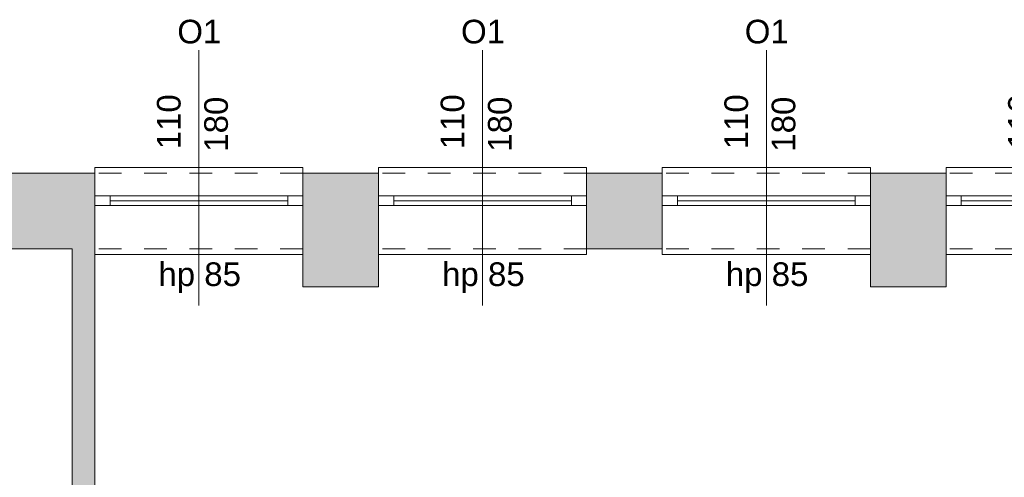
# Model space of a CAD drawing. Header units: millimetres. Extents: x 922208 to 1069538, y -182208 to -99877.
# Tile 248 of 256: x 973689 to 978895, y -102299 to -99877. Entities that reach past the tile are written whole.
import ezdxf

# ---------------------------------------------------------------- set-up
doc = ezdxf.new("R2010")
doc.units = ezdxf.units.MM
doc.header["$MEASUREMENT"] = 0
doc.linetypes.add('HIDDEN', pattern=[20, 10, -10])
doc.linetypes.add('Przerywana', pattern=[240, 120, -120])
for name, color, linetype, lineweight in [('IS_POWRÓT', 5, 'HIDDEN', 30), ('Nowe_220-A Ściany_Nr_pióra__19', 255, 'Continuous', 0), ('Nowe_220-A Ściany_Nr_pióra__23', 7, 'Continuous', 15), ('Nowe_220-A Ściany_Nr_pióra__27', 7, 'Continuous', 25), ('Nowe_220-A Ściany_Nr_pióra__3', 7, 'Continuous', 13), ('Nowe_220-A Ściany_Nr_pióra__7', 7, 'Continuous', 13)]:
    doc.layers.add(name, color=color, linetype=linetype, lineweight=lineweight)
doc.layers.add('Nowe_220-A Ściany_Nr_pióra__45', color=7, linetype='Continuous', lineweight=15, true_color=0x40a5ff)
doc.styles.add('STYL_AUTOMATYCZNY_1', font='arial.ttf')

# ---------------------------------------------------------------- blocks, each defined once
blk = doc.blocks.new('parter01')
at = {"layer": 'Nowe_220-A Ściany_Nr_pióra__19', "linetype": 'Continuous', "lineweight": 0}
for points in [[(973536.55073, -100690.02068), (973536.55073, -101090.02068), (974086.55073, -101090.02068), (974086.55073, -100690.02068)], [(975186.55073, -100690.02068), (975186.55073, -101090.02068), (975586.55073, -101090.02068), (975586.55073, -100690.02068)], [(976686.55073, -100690.02068), (976686.55073, -101090.02068), (977086.55073, -101090.02068), (977086.55073, -100690.02068)], [(978186.55073, -100690.02068), (978186.55073, -101090.02068), (978586.55074, -101090.02068), (978586.55074, -100690.02068)], [(973966.55073, -101090.02068), (973966.55073, -102490.02068), (974086.55073, -102490.02068), (974086.55073, -101090.02068)], [(975186.55073, -101090.02068), (975186.55073, -101290.02068), (975586.55073, -101290.02068), (975586.55073, -101090.02068)], [(978186.55073, -101090.02068), (978186.55073, -101290.02068), (978586.55073, -101290.02068), (978586.55073, -101090.02068)]]:
    blk.add_hatch(color=255, dxfattribs=at).paths.add_polyline_path(points)
at = {"layer": 'Nowe_220-A Ściany_Nr_pióra__23', "color": 7, "linetype": 'Continuous', "lineweight": 0}
for p, q in [((974086.55073, -100810.02068), (974166.55073, -100810.02068)), ((974166.55073, -100810.02068), (974166.55073, -100860.02068)), ((975106.55073, -100860.02068), (975106.55073, -100810.02068)), ((975106.55073, -100810.02068), (975186.55073, -100810.02068)), ((975586.55073, -100810.02068), (975666.55073, -100810.02068)), ((975666.55073, -100810.02068), (975666.55073, -100860.02068)), ((976606.55073, -100860.02068), (976606.55073, -100810.02068)), ((976606.55073, -100810.02068), (976686.55073, -100810.02068)), ((977086.55073, -100810.02068), (977166.55073, -100810.02068)), ((977166.55073, -100810.02068), (977166.55073, -100860.02068)), ((978106.55073, -100860.02068), (978106.55073, -100810.02068)), ((978106.55073, -100810.02068), (978186.55073, -100810.02068)), ((978586.55073, -100810.02068), (978666.55073, -100810.02068)), ((978666.55073, -100810.02068), (978666.55073, -100860.02068)), ((974166.55073, -100860.02068), (974086.55073, -100860.02068)), ((975186.55073, -100860.02068), (975106.55073, -100860.02068)), ((975666.55073, -100860.02068), (975586.55073, -100860.02068)), ((976686.55073, -100860.02068), (976606.55073, -100860.02068)), ((977166.55073, -100860.02068), (977086.55073, -100860.02068)), ((978186.55073, -100860.02068), (978106.55073, -100860.02068)), ((978666.55073, -100860.02068), (978586.55073, -100860.02068))]:
    blk.add_line(p, q, dxfattribs=at)
at = {"layer": 'Nowe_220-A Ściany_Nr_pióra__27', "color": 7, "linetype": 'Continuous', "lineweight": 0}
for p, q in [((974086.55073, -100690.02068), (974086.55073, -100810.02068)), ((974086.55073, -100690.02068), (974086.55073, -100810.02068)), ((975186.55073, -100690.02068), (975186.55073, -100810.02068)), ((975186.55073, -100690.02068), (975186.55073, -100810.02068)), ((975586.55073, -100690.02068), (975586.55073, -100810.02068)), ((975586.55073, -100690.02068), (975586.55073, -100810.02068)), ((976686.55073, -100690.02068), (976686.55073, -100810.02068)), ((976686.55073, -100690.02068), (976686.55073, -100810.02068)), ((977086.55073, -100690.02068), (977086.55073, -100810.02068)), ((977086.55073, -100690.02068), (977086.55073, -100810.02068)), ((978186.55073, -100690.02068), (978186.55073, -100810.02068)), ((978186.55073, -100690.02068), (978186.55073, -100810.02068)), ((978586.55073, -100690.02068), (978586.55073, -100810.02068)), ((978586.55073, -100690.02068), (978586.55073, -100810.02068)), ((974086.55073, -100810.02068), (974086.55073, -100860.02068)), ((974086.55073, -100810.02068), (974086.55073, -100860.02068)), ((974086.55073, -100810.02068), (974086.55073, -100860.02068)), ((975186.55073, -100810.02068), (975186.55073, -100860.02068)), ((975186.55073, -100810.02068), (975186.55073, -100860.02068)), ((975186.55073, -100810.02068), (975186.55073, -100860.02068)), ((975586.55073, -100810.02068), (975586.55073, -100860.02068)), ((975586.55073, -100810.02068), (975586.55073, -100860.02068)), ((975586.55073, -100810.02068), (975586.55073, -100860.02068)), ((976686.55073, -100810.02068), (976686.55073, -100860.02068)), ((976686.55073, -100810.02068), (976686.55073, -100860.02068)), ((976686.55073, -100810.02068), (976686.55073, -100860.02068)), ((977086.55073, -100810.02068), (977086.55073, -100860.02068)), ((977086.55073, -100810.02068), (977086.55073, -100860.02068)), ((977086.55073, -100810.02068), (977086.55073, -100860.02068)), ((978186.55073, -100810.02068), (978186.55073, -100860.02068)), ((978186.55073, -100810.02068), (978186.55073, -100860.02068)), ((978186.55073, -100810.02068), (978186.55073, -100860.02068)), ((978586.55073, -100810.02068), (978586.55073, -100860.02068)), ((978586.55073, -100810.02068), (978586.55073, -100860.02068)), ((978586.55073, -100810.02068), (978586.55073, -100860.02068)), ((974086.55073, -100860.02068), (974086.55073, -101090.02068)), ((974086.55073, -100860.02068), (974086.55073, -101090.02068)), ((975186.55073, -100860.02068), (975186.55073, -101090.02068)), ((975186.55073, -100860.02068), (975186.55073, -101090.02068)), ((975586.55073, -100860.02068), (975586.55073, -101090.02068)), ((975586.55073, -100860.02068), (975586.55073, -101090.02068)), ((976686.55073, -100860.02068), (976686.55073, -101090.02068)), ((976686.55073, -100860.02068), (976686.55073, -101090.02068)), ((977086.55073, -100860.02068), (977086.55073, -101090.02068)), ((977086.55073, -100860.02068), (977086.55073, -101090.02068)), ((978186.55073, -100860.02068), (978186.55073, -101090.02068)), ((978186.55073, -100860.02068), (978186.55073, -101090.02068)), ((978586.55073, -100860.02068), (978586.55073, -101090.02068)), ((978586.55073, -100860.02068), (978586.55073, -101090.02068))]:
    blk.add_line(p, q, dxfattribs=at)
for points in [[(974086.55073, -100690.02068), (973536.55073, -100690.02068)], [(975586.55073, -100690.02068), (975186.55073, -100690.02068)], [(977086.55073, -100690.02068), (976686.55073, -100690.02068)], [(978586.55073, -100690.02068), (978186.55073, -100690.02068)], [(973536.55073, -101090.02068), (973966.55073, -101090.02068)], [(973966.55073, -101090.02068), (973966.55073, -102490.02068)], [(974086.55073, -102430.02068), (974086.55073, -101090.02068)], [(975186.55073, -101090.02068), (975186.55073, -101290.02068)], [(975586.55073, -101290.02068), (975586.55073, -101090.02068)], [(976686.55073, -101090.02068), (977086.55073, -101090.02068)], [(978186.55073, -101090.02068), (978186.55073, -101290.02068)], [(978586.55073, -101290.02068), (978586.55073, -101090.02068)], [(975186.55073, -101290.02068), (975586.55073, -101290.02068)], [(978186.55073, -101290.02068), (978586.55073, -101290.02068)]]:
    blk.add_lwpolyline(points, dxfattribs=at)
at = {"layer": 'Nowe_220-A Ściany_Nr_pióra__3', "color": 7, "linetype": 'Continuous', "lineweight": 0}
for p, q in [((975186.55073, -100660.02068), (974086.55073, -100660.02068)), ((974086.55073, -100660.02068), (974086.55073, -100690.02068)), ((975186.55073, -100690.02068), (975186.55073, -100660.02068)), ((976686.55073, -100660.02068), (975586.55073, -100660.02068)), ((975586.55073, -100660.02068), (975586.55073, -100690.02068)), ((976686.55073, -100690.02068), (976686.55073, -100660.02068)), ((978186.55073, -100660.02068), (977086.55073, -100660.02068)), ((977086.55073, -100660.02068), (977086.55073, -100690.02068)), ((978186.55073, -100690.02068), (978186.55073, -100660.02068)), ((979686.55073, -100660.02068), (978586.55073, -100660.02068)), ((978586.55073, -100660.02068), (978586.55073, -100690.02068)), ((974166.55073, -100810.02068), (975106.55073, -100810.02068)), ((975666.55073, -100810.02068), (976606.55073, -100810.02068)), ((977166.55073, -100810.02068), (978106.55073, -100810.02068)), ((978666.55073, -100810.02068), (979606.55073, -100810.02068)), ((975106.55073, -100835.02068), (974166.55073, -100835.02068)), ((975106.55073, -100860.02068), (974166.55073, -100860.02068)), ((976606.55073, -100835.02068), (975666.55073, -100835.02068)), ((976606.55073, -100860.02068), (975666.55073, -100860.02068)), ((978106.55073, -100835.02068), (977166.55073, -100835.02068)), ((978106.55073, -100860.02068), (977166.55073, -100860.02068)), ((979606.55073, -100835.02068), (978666.55073, -100835.02068)), ((979606.55073, -100860.02068), (978666.55073, -100860.02068)), ((974086.55073, -101120.02068), (974086.55073, -101090.02068)), ((975186.55073, -101090.02068), (975186.55073, -101120.02068)), ((975586.55073, -101120.02068), (975586.55073, -101090.02068)), ((976686.55073, -101090.02068), (976686.55073, -101120.02068)), ((977086.55073, -101120.02068), (977086.55073, -101090.02068)), ((978186.55073, -101090.02068), (978186.55073, -101120.02068)), ((978586.55073, -101120.02068), (978586.55073, -101090.02068)), ((975186.55073, -101120.02068), (974086.55073, -101120.02068)), ((976686.55073, -101120.02068), (975586.55073, -101120.02068)), ((978186.55073, -101120.02068), (977086.55073, -101120.02068)), ((979686.55073, -101120.02068), (978586.55073, -101120.02068))]:
    blk.add_line(p, q, dxfattribs=at)
at = {"layer": 'Nowe_220-A Ściany_Nr_pióra__3', "color": 7, "linetype": 'Przerywana', "lineweight": 0}
for p, q in [((975186.55073, -100690.02068), (974086.55073, -100690.02068)), ((976686.55073, -100690.02068), (975586.55073, -100690.02068)), ((978186.55073, -100690.02068), (977086.55073, -100690.02068)), ((979686.55073, -100690.02068), (978586.55073, -100690.02068)), ((975186.55073, -101090.02068), (974086.55073, -101090.02068)), ((976686.55073, -101090.02068), (975586.55073, -101090.02068)), ((978186.55073, -101090.02068), (977086.55073, -101090.02068)), ((979686.55073, -101090.02068), (978586.55073, -101090.02068))]:
    blk.add_line(p, q, dxfattribs=at)
at = {"layer": 'Nowe_220-A Ściany_Nr_pióra__45', "color": 161, "linetype": 'Continuous', "lineweight": 0, "true_color": 0x40a5ff}
for p, q in [((974636.55073, -100038.23497), (974636.55073, -101390.02068)), ((976136.55073, -100038.23497), (976136.55073, -101390.02068)), ((977636.55073, -100038.23497), (977636.55073, -101390.02068))]:
    blk.add_line(p, q, dxfattribs=at)
at = {"layer": 'Nowe_220-A Ściany_Nr_pióra__7', "color": 7, "linetype": 'Continuous', "lineweight": 0, "char_height": 125, "attachment_point": 7, "style": 'STYL_AUTOMATYCZNY_1'}
for s, insert in [('\\A1;{\\pql;\\pt0;\\fArial|b0|i0|c238|p0;\\W1.000000;O1\\fArial|b0|i0|c238|p0;\\W1.000000;\\fArial|b0|i0|c238|p0;\\W1.000000;\\fArial|b0|i0|c238|p0;\\W1.000000;}', (974522.20898, -100004.61289)), ('\\A1;{\\pql;\\pt0;\\fArial|b0|i0|c238|p0;\\W1.000000;O1\\fArial|b0|i0|c238|p0;\\W1.000000;\\fArial|b0|i0|c238|p0;\\W1.000000;\\fArial|b0|i0|c238|p0;\\W1.000000;}', (976022.20898, -100004.61289)), ('\\A1;{\\pql;\\pt0;\\fArial|b0|i0|c238|p0;\\W1.000000;O1\\fArial|b0|i0|c238|p0;\\W1.000000;\\fArial|b0|i0|c238|p0;\\W1.000000;\\fArial|b0|i0|c238|p0;\\W1.000000;}', (977522.20898, -100004.61289)), ('\\A1;{\\pql;\\pt0;\\fArial|b0|i0|c238|p0;\\W1.000000;hp 85\\fArial|b0|i0|c238|p0;\\W1.000000;\\A1{\\H.66x;\\S^  ;}\\fArial|b0|i0|c238|p0;\\W1.000000;\\fArial|b0|i0|c238|p0;\\W1.000000;}', (974422.05573, -101324.08834)), ('\\A1;{\\pql;\\pt0;\\fArial|b0|i0|c238|p0;\\W1.000000;hp 85\\fArial|b0|i0|c238|p0;\\W1.000000;\\A1{\\H.66x;\\S^  ;}\\fArial|b0|i0|c238|p0;\\W1.000000;\\fArial|b0|i0|c238|p0;\\W1.000000;}', (975922.05573, -101324.08834)), ('\\A1;{\\pql;\\pt0;\\fArial|b0|i0|c238|p0;\\W1.000000;hp 85\\fArial|b0|i0|c238|p0;\\W1.000000;\\A1{\\H.66x;\\S^  ;}\\fArial|b0|i0|c238|p0;\\W1.000000;\\fArial|b0|i0|c238|p0;\\W1.000000;}', (977422.05573, -101324.08834))]:
    blk.add_mtext(s, dxfattribs=dict(at, insert=insert))
at = {"layer": 'Nowe_220-A Ściany_Nr_pióra__7', "color": 7, "linetype": 'Continuous', "lineweight": 0, "char_height": 125, "attachment_point": 7, "rotation": 90, "style": 'STYL_AUTOMATYCZNY_1'}
for s, insert in [('\\A1;{\\pql;\\pt0;\\fArial|b0|i0|c238|p0;\\W1.000000;110\\fArial|b0|i0|c238|p0;\\W1.000000;\\A1{\\H.66x;\\S^  ;}\\fArial|b0|i0|c238|p0;\\W1.000000;\\fArial|b0|i0|c238|p0;\\W1.000000;}', (974576.14293, -100563.31868)), ('\\A1;{\\pql;\\pt0;\\fArial|b0|i0|c238|p0;\\W1.000000;180\\fArial|b0|i0|c238|p0;\\W1.000000;\\A1{\\H.66x;\\S^  ;}\\fArial|b0|i0|c238|p0;\\W1.000000;\\fArial|b0|i0|c238|p0;\\W1.000000;}', (974826.14293, -100576.04218)), ('\\A1;{\\pql;\\pt0;\\fArial|b0|i0|c238|p0;\\W1.000000;110\\fArial|b0|i0|c238|p0;\\W1.000000;\\A1{\\H.66x;\\S^  ;}\\fArial|b0|i0|c238|p0;\\W1.000000;\\fArial|b0|i0|c238|p0;\\W1.000000;}', (976076.14293, -100563.31868)), ('\\A1;{\\pql;\\pt0;\\fArial|b0|i0|c238|p0;\\W1.000000;180\\fArial|b0|i0|c238|p0;\\W1.000000;\\A1{\\H.66x;\\S^  ;}\\fArial|b0|i0|c238|p0;\\W1.000000;\\fArial|b0|i0|c238|p0;\\W1.000000;}', (976326.14293, -100576.04218)), ('\\A1;{\\pql;\\pt0;\\fArial|b0|i0|c238|p0;\\W1.000000;110\\fArial|b0|i0|c238|p0;\\W1.000000;\\A1{\\H.66x;\\S^  ;}\\fArial|b0|i0|c238|p0;\\W1.000000;\\fArial|b0|i0|c238|p0;\\W1.000000;}', (977576.14293, -100563.31868)), ('\\A1;{\\pql;\\pt0;\\fArial|b0|i0|c238|p0;\\W1.000000;180\\fArial|b0|i0|c238|p0;\\W1.000000;\\A1{\\H.66x;\\S^  ;}\\fArial|b0|i0|c238|p0;\\W1.000000;\\fArial|b0|i0|c238|p0;\\W1.000000;}', (977826.14293, -100576.04218)), ('\\A1;{\\pql;\\pt0;\\fArial|b0|i0|c238|p0;\\W1.000000;110\\fArial|b0|i0|c238|p0;\\W1.000000;\\A1{\\H.66x;\\S^  ;}\\fArial|b0|i0|c238|p0;\\W1.000000;\\fArial|b0|i0|c238|p0;\\W1.000000;}', (979076.14293, -100563.31868)), ('\\A1;{\\pql;\\pt0;\\fArial|b0|i0|c238|p0;\\W1.000000;180\\fArial|b0|i0|c238|p0;\\W1.000000;\\A1{\\H.66x;\\S^  ;}\\fArial|b0|i0|c238|p0;\\W1.000000;\\fArial|b0|i0|c238|p0;\\W1.000000;}', (979326.14293, -100576.04218))]:
    blk.add_mtext(s, dxfattribs=dict(at, insert=insert))

msp = doc.modelspace()

# ---------------------------------------------------------------- block references
at = {"layer": 'IS_POWRÓT', "color": 27, "linetype": 'ByBlock', "lineweight": 30}
msp.add_blockref('parter01', (0, 0), dxfattribs=at)

doc.saveas('drawing.dxf')
